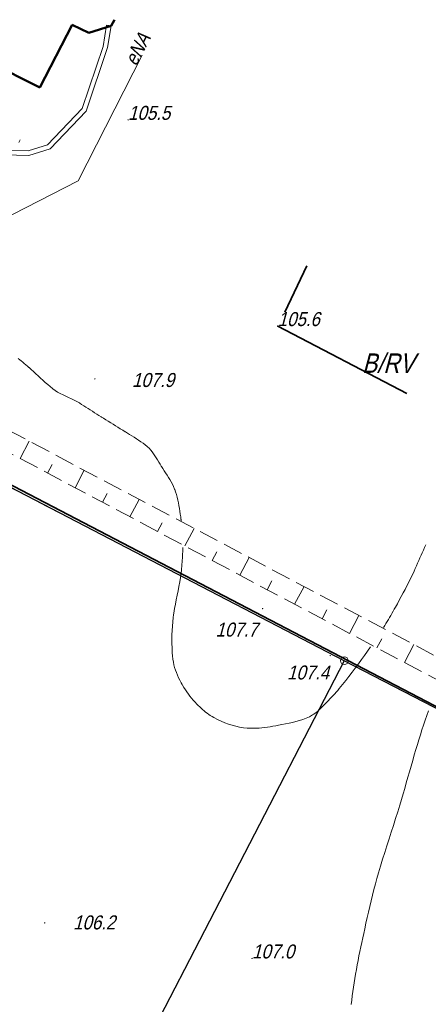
# Model space of a CAD drawing. Extents: x 6530721 to 6531385, y 5978377 to 5979143.
# Tile 143 of 146: x 6531157 to 6531183, y 5978747 to 5978811. Entities that reach past the tile are written whole.
import ezdxf

# ---------------------------------------------------------------- set-up
doc = ezdxf.new("R2010")
doc.units = 0
for name, pattern in [('AB_rokocin 2014-08-13 AC2004$0$823-500', [1.75, 1.25, -0.5]), ('AB_rokocin 2014-08-13 AC2004$0$l217_500', [2, 1.5, -0.5]), ('AB_rokocin 2014-08-13 AC2004$0$l219_500', [0])]:
    doc.linetypes.add(name, pattern=pattern)
for name, color, linetype, lineweight in [('AB-wymiarowa', 7, 'Continuous', 30), ('AB_rokocin 2014-08-13 AC2004$0$202-Punkt graniczny stabilizowany trwale', 7, 'Continuous', 18), ('AB_rokocin 2014-08-13 AC2004$0$209-Opis konturu klasyfikacyjnego', 7, 'Continuous', 18), ('AB_rokocin 2014-08-13 AC2004$0$217-Granica konturu klasyfikcyjnego', 7, 'Continuous', 18), ('AB_rokocin 2014-08-13 AC2004$0$219-Linia granicy', 7, 'Continuous', 18), ('AB_rokocin 2014-08-13 AC2004$0$312-Budynek', 7, 'Continuous', 18), ('AB_rokocin 2014-08-13 AC2004$0$354-Taras weranda', 7, 'Continuous', 18), ('AB_rokocin 2014-08-13 AC2004$0$811-Warstwica ciągła linia', 7, 'Continuous', 18), ('AB_rokocin 2014-08-13 AC2004$0$820-Skarpa nieumocniona', 7, 'Continuous', 18), ('AB_rokocin 2014-08-13 AC2004$0$823-Szczyt skarpy nieumocninej', 7, 'Continuous', 18), ('AB_rokocin 2014-08-13 AC2004$0$824-Podnóże skarpy nieumocninej', 7, 'Continuous', 18), ('AB_rokocin 2014-08-13 AC2004$0$ogrodzenie trwałe (linia)', 7, 'Continuous', 18), ('AB_rokocin 2014-08-13 AC2004$0$przewód elektroenergetyczny (linia)-SEPOD', 7, 'Continuous', 18), ('AB_rokocin 2014-08-13 AC2004$0$przewód elektroenergetyczny (linia)-SEPOD-Atr1', 7, 'Continuous', 18), ('AB_rokocin 2014-08-13 AC2004$0$punkt wysokościowy naturalny', 7, 'Continuous', 18), ('AB_rokocin 2014-08-13 AC2004$0$punkt wysokościowy naturalny-Atr2', 7, 'Continuous', 18)]:
    doc.layers.add(name, color=color, linetype=linetype, lineweight=lineweight)
doc.styles.add('AB_rokocin 2014-08-13 AC2004$0$Standard', font='txt')
doc.linetypes.add('AB_rokocin 2014-08-13 AC2004$0$902-500', pattern='A,3.75,0,[1,ksztalty.shx,S=0.5,R=0,X=0,Y=0],3.75', length=7.5)

# ---------------------------------------------------------------- blocks, each defined once
blk = doc.blocks.new('AB_rokocin 2014-08-13 AC2004$0$PW01')
at = {"linetype": 'Continuous', "lineweight": 13}
h = blk.add_hatch(color=0, dxfattribs=at)
edge = h.paths.add_edge_path()
edge.add_arc((0, 0), 0.045, 0, 360)
blk = doc.blocks.new('AB_rokocin 2014-08-13 AC2004$0$202')
at = {"color": 0, "linetype": 'Continuous', "lineweight": 0}
blk.add_circle((0, 0), 0.25, dxfattribs=at)
blk = doc.blocks.new('AB_rokocin 2014-08-13 AC2004')
at = {"layer": 'AB_rokocin 2014-08-13 AC2004$0$217-Granica konturu klasyfikcyjnego', "color": 3, "linetype": 'AB_rokocin 2014-08-13 AC2004$0$l217_500', "lineweight": 18, "flags": 128}
for points in [[(6531148.86, 5978784.37), (6531177.42, 5978769.56)], [(6531148.86, 5978784.37), (6531177.42, 5978769.56)], [(6531163.3, 5978742.26), (6531177.42, 5978769.56)], [(6531163.3, 5978742.26), (6531177.42, 5978769.56)], [(6531177.42, 5978769.56), (6531206.844, 5978754.339)], [(6531177.42, 5978769.56), (6531206.844, 5978754.339)]]:
    blk.add_lwpolyline(points, dxfattribs=at)
at = {"layer": 'AB_rokocin 2014-08-13 AC2004$0$219-Linia granicy', "color": 92, "linetype": 'AB_rokocin 2014-08-13 AC2004$0$l219_500', "lineweight": 30, "flags": 128}
for points in [[(6531177.42, 5978769.56), (6531148.86, 5978784.37)], [(6531177.42, 5978769.56), (6531148.86, 5978784.37)], [(6531177.42, 5978769.56), (6531163.3, 5978742.26)], [(6531177.42, 5978769.56), (6531163.3, 5978742.26)], [(6531206.844, 5978754.339), (6531177.42, 5978769.56)], [(6531206.844, 5978754.339), (6531177.42, 5978769.56)]]:
    blk.add_lwpolyline(points, dxfattribs=at)
at = {"layer": 'AB_rokocin 2014-08-13 AC2004$0$312-Budynek', "color": 250, "linetype": 'Continuous', "lineweight": 50, "flags": 128}
for points in [[(6531162.616, 5978810.805), (6531162.41, 5978810.4)], [(6531159.9, 5978810.48), (6531157.81, 5978806.44)], [(6531160.97, 5978809.97), (6531159.9, 5978810.48)], [(6531162.41, 5978810.4), (6531160.97, 5978809.97)], [(6531157.81, 5978806.44), (6531151.31, 5978809.71)]]:
    blk.add_lwpolyline(points, dxfattribs=at)
at = {"layer": 'AB_rokocin 2014-08-13 AC2004$0$354-Taras weranda', "color": 0, "lineweight": 18}
for p, q in [((6531162.114, 5978810.449), (6531161.888, 5978809.083)), ((6531162.114, 5978810.449), (6531162.262, 5978810.424)), ((6531162.41, 5978810.4), (6531162.18, 5978809.01)), ((6531162.41, 5978810.4), (6531162.262, 5978810.424)), ((6531150.95, 5978807.65), (6531151.31, 5978809.71)), ((6531151.253, 5978807.637), (6531151.606, 5978809.658)), ((6531151.31, 5978809.71), (6531151.458, 5978809.684)), ((6531151.606, 5978809.658), (6531151.458, 5978809.684)), ((6531161.888, 5978809.083), (6531160.547, 5978805.08)), ((6531162.18, 5978809.01), (6531160.81, 5978804.92)), ((6531151.12, 5978805.77), (6531150.95, 5978807.65)), ((6531151.413, 5978805.859), (6531151.253, 5978807.637)), ((6531152.06, 5978804.05), (6531151.12, 5978805.77)), ((6531152.297, 5978804.243), (6531151.413, 5978805.859)), ((6531160.547, 5978805.08), (6531158.317, 5978802.763)), ((6531160.81, 5978804.92), (6531158.48, 5978802.5)), ((6531153.61, 5978802.73), (6531152.06, 5978804.05)), ((6531153.759, 5978802.997), (6531152.297, 5978804.243)), ((6531155.53, 5978802.11), (6531153.61, 5978802.73)), ((6531155.581, 5978802.409), (6531153.759, 5978802.997)), ((6531158.317, 5978802.763), (6531157.077, 5978802.371)), ((6531158.48, 5978802.5), (6531157.12, 5978802.07)), ((6531157.12, 5978802.07), (6531155.53, 5978802.11)), ((6531157.077, 5978802.371), (6531155.581, 5978802.409))]:
    blk.add_line(p, q, dxfattribs=at)
at = {"layer": 'AB_rokocin 2014-08-13 AC2004$0$811-Warstwica ciągła linia', "color": 32, "linetype": 'Continuous', "lineweight": 13, "flags": 128}
for points in [[(6531166.92, 5978778.55), (6531166.918, 5978778.574), (6531166.915, 5978778.598), (6531166.912, 5978778.622), (6531166.909, 5978778.646), (6531166.906, 5978778.67), (6531166.903, 5978778.694), (6531166.9, 5978778.718), (6531166.897, 5978778.742), (6531166.893, 5978778.766), (6531166.89, 5978778.79), (6531166.887, 5978778.814), (6531166.861, 5978778.996), (6531166.834, 5978779.177), (6531166.806, 5978779.358), (6531166.776, 5978779.538), (6531166.742, 5978779.718), (6531166.704, 5978779.897), (6531166.661, 5978780.075), (6531166.611, 5978780.252), (6531166.555, 5978780.428), (6531166.5, 5978780.58), (6531166.491, 5978780.603), (6531166.424, 5978780.761), (6531166.351, 5978780.915), (6531166.271, 5978781.065), (6531166.187, 5978781.212), (6531166.1, 5978781.357), (6531166.009, 5978781.5), (6531165.916, 5978781.642), (6531165.823, 5978781.784), (6531165.729, 5978781.927), (6531165.65, 5978782.05), (6531165.637, 5978782.071), (6531165.555, 5978782.204), (6531165.475, 5978782.34), (6531165.395, 5978782.475), (6531165.315, 5978782.609), (6531165.232, 5978782.742), (6531165.145, 5978782.871), (6531165.054, 5978782.997), (6531164.955, 5978783.116), (6531164.848, 5978783.23), (6531164.75, 5978783.32), (6531164.731, 5978783.336), (6531164.597, 5978783.446), (6531164.46, 5978783.551), (6531164.32, 5978783.651), (6531164.179, 5978783.748), (6531164.036, 5978783.842), (6531163.892, 5978783.934), (6531163.747, 5978784.024), (6531163.601, 5978784.113), (6531163.455, 5978784.203), (6531163.33, 5978784.28), (6531163.309, 5978784.293), (6531163.154, 5978784.389), (6531162.999, 5978784.485), (6531162.844, 5978784.581), (6531162.689, 5978784.676), (6531162.534, 5978784.772), (6531162.379, 5978784.868), (6531162.224, 5978784.964), (6531162.069, 5978785.06), (6531161.914, 5978785.156), (6531161.78, 5978785.24), (6531161.76, 5978785.253), (6531161.62, 5978785.341), (6531161.481, 5978785.429), (6531161.342, 5978785.518), (6531161.203, 5978785.608), (6531161.064, 5978785.697), (6531160.925, 5978785.787), (6531160.787, 5978785.876), (6531160.648, 5978785.966), (6531160.509, 5978786.054), (6531160.39, 5978786.13), (6531160.37, 5978786.143), (6531160.2, 5978786.242), (6531160.026, 5978786.332), (6531159.849, 5978786.417), (6531159.67, 5978786.499), (6531159.49, 5978786.581), (6531159.312, 5978786.664), (6531159.136, 5978786.751), (6531158.965, 5978786.846), (6531158.799, 5978786.95), (6531158.66, 5978787.05), (6531158.641, 5978787.065), (6531158.481, 5978787.194), (6531158.324, 5978787.327), (6531158.17, 5978787.463), (6531158.018, 5978787.602), (6531157.868, 5978787.742), (6531157.718, 5978787.883), (6531157.569, 5978788.024), (6531157.418, 5978788.163), (6531157.266, 5978788.301), (6531157.13, 5978788.42), (6531157.112, 5978788.436), (6531157.014, 5978788.518), (6531156.916, 5978788.6), (6531156.818, 5978788.681), (6531156.719, 5978788.763), (6531156.621, 5978788.844), (6531156.522, 5978788.925), (6531156.424, 5978789.006)], [(6531156.473, 5978802.912), (6531156.56, 5978803.07)], [(6531179.11, 5978770.45), (6531178.918, 5978770.173), (6531178.724, 5978769.899), (6531178.527, 5978769.626), (6531178.329, 5978769.355), (6531178.128, 5978769.085), (6531177.925, 5978768.817), (6531177.719, 5978768.551), (6531177.512, 5978768.286), (6531177.302, 5978768.022), (6531177.09, 5978767.76), (6531176.995, 5978767.646), (6531176.898, 5978767.534), (6531176.8, 5978767.425), (6531176.699, 5978767.316), (6531176.598, 5978767.209), (6531176.495, 5978767.103), (6531176.392, 5978766.997), (6531176.288, 5978766.892), (6531176.184, 5978766.786), (6531176.08, 5978766.68), (6531176.015, 5978766.613), (6531175.95, 5978766.547), (6531175.885, 5978766.482), (6531175.819, 5978766.418), (6531175.752, 5978766.355), (6531175.683, 5978766.294), (6531175.611, 5978766.234), (6531175.538, 5978766.177), (6531175.461, 5978766.122), (6531175.38, 5978766.07), (6531175.173, 5978765.954), (6531174.962, 5978765.855), (6531174.748, 5978765.772), (6531174.529, 5978765.701), (6531174.309, 5978765.641), (6531174.085, 5978765.588), (6531173.86, 5978765.542), (6531173.634, 5978765.498), (6531173.407, 5978765.455), (6531173.18, 5978765.41), (6531173.004, 5978765.375), (6531172.827, 5978765.342), (6531172.65, 5978765.312), (6531172.472, 5978765.284), (6531172.295, 5978765.26), (6531172.117, 5978765.241), (6531171.94, 5978765.225), (6531171.763, 5978765.215), (6531171.586, 5978765.209), (6531171.41, 5978765.21), (6531171.165, 5978765.222), (6531170.921, 5978765.248), (6531170.679, 5978765.287), (6531170.438, 5978765.338), (6531170.198, 5978765.403), (6531169.96, 5978765.479), (6531169.723, 5978765.568), (6531169.487, 5978765.667), (6531169.253, 5978765.778), (6531169.02, 5978765.9), (6531168.904, 5978765.966), (6531168.794, 5978766.034), (6531168.688, 5978766.105), (6531168.585, 5978766.178), (6531168.486, 5978766.254), (6531168.39, 5978766.333), (6531168.296, 5978766.415), (6531168.203, 5978766.5), (6531168.111, 5978766.588), (6531168.02, 5978766.68), (6531167.93, 5978766.773), (6531167.812, 5978766.898), (6531167.699, 5978767.024), (6531167.59, 5978767.152), (6531167.484, 5978767.281), (6531167.381, 5978767.413), (6531167.282, 5978767.549), (6531167.186, 5978767.688), (6531167.093, 5978767.832), (6531167.002, 5978767.981), (6531166.98, 5978768.02), (6531166.915, 5978768.135), (6531166.829, 5978768.297), (6531166.748, 5978768.461), (6531166.674, 5978768.625), (6531166.606, 5978768.791), (6531166.546, 5978768.959), (6531166.493, 5978769.129), (6531166.449, 5978769.3), (6531166.413, 5978769.473), (6531166.386, 5978769.649), (6531166.38, 5978769.7), (6531166.367, 5978769.826), (6531166.344, 5978770.106), (6531166.328, 5978770.386), (6531166.319, 5978770.667), (6531166.317, 5978770.949), (6531166.322, 5978771.23), (6531166.334, 5978771.511), (6531166.353, 5978771.791), (6531166.378, 5978772.07), (6531166.41, 5978772.348), (6531166.43, 5978772.5), (6531166.448, 5978772.625), (6531166.495, 5978772.912), (6531166.547, 5978773.199), (6531166.603, 5978773.485), (6531166.661, 5978773.771), (6531166.719, 5978774.057), (6531166.775, 5978774.343), (6531166.827, 5978774.63), (6531166.873, 5978774.918), (6531166.912, 5978775.206), (6531166.93, 5978775.37), (6531166.942, 5978775.496), (6531166.955, 5978775.629), (6531166.966, 5978775.762), (6531166.977, 5978775.895), (6531166.987, 5978776.028), (6531166.996, 5978776.161), (6531167.004, 5978776.294), (6531167.011, 5978776.427), (6531167.016, 5978776.56), (6531167.02, 5978776.694), (6531167.02, 5978776.7), (6531167.02, 5978776.827), (6531167.02, 5978776.84)], [(6531182.66, 5978777.02), (6531182.584, 5978776.85), (6531182.509, 5978776.681), (6531182.434, 5978776.51), (6531182.359, 5978776.34), (6531182.285, 5978776.17), (6531182.211, 5978776), (6531182.136, 5978775.83), (6531182.061, 5978775.66), (6531181.986, 5978775.49), (6531181.91, 5978775.32), (6531181.801, 5978775.083), (6531181.688, 5978774.847), (6531181.572, 5978774.613), (6531181.454, 5978774.381), (6531181.333, 5978774.149), (6531181.21, 5978773.918), (6531181.086, 5978773.688), (6531180.961, 5978773.459), (6531180.836, 5978773.229), (6531180.71, 5978773), (6531180.637, 5978772.868), (6531180.563, 5978772.736), (6531180.488, 5978772.605), (6531180.412, 5978772.474), (6531180.335, 5978772.344), (6531180.258, 5978772.215), (6531180.18, 5978772.085), (6531180.1, 5978771.957), (6531180.021, 5978771.828), (6531179.94, 5978771.7)], [(6531182.845, 5978766.341), (6531182.731, 5978766.034), (6531182.622, 5978765.725), (6531182.516, 5978765.414), (6531182.414, 5978765.103), (6531182.315, 5978764.791), (6531182.218, 5978764.478), (6531182.124, 5978764.164), (6531182.03, 5978763.85), (6531181.925, 5978763.492), (6531181.82, 5978763.134), (6531181.717, 5978762.776), (6531181.614, 5978762.418), (6531181.512, 5978762.059), (6531181.409, 5978761.701), (6531181.306, 5978761.343), (6531181.202, 5978760.985), (6531181.096, 5978760.627), (6531180.99, 5978760.27), (6531180.857, 5978759.833), (6531180.72, 5978759.397), (6531180.581, 5978758.962), (6531180.441, 5978758.527), (6531180.301, 5978758.092), (6531180.16, 5978757.657), (6531180.021, 5978757.221), (6531179.884, 5978756.785), (6531179.75, 5978756.348), (6531179.62, 5978755.91), (6531179.518, 5978755.552), (6531179.42, 5978755.194), (6531179.326, 5978754.834), (6531179.235, 5978754.474), (6531179.147, 5978754.112), (6531179.061, 5978753.751), (6531178.977, 5978753.389), (6531178.894, 5978753.026), (6531178.812, 5978752.663), (6531178.73, 5978752.3), (6531178.666, 5978752.011), (6531178.603, 5978751.722), (6531178.541, 5978751.433), (6531178.481, 5978751.144), (6531178.422, 5978750.854), (6531178.365, 5978750.564), (6531178.309, 5978750.274), (6531178.255, 5978749.983), (6531178.202, 5978749.692), (6531178.15, 5978749.4), (6531178.102, 5978749.121), (6531178.057, 5978748.842), (6531178.013, 5978748.563), (6531177.973, 5978748.284), (6531177.935, 5978748.004), (6531177.901, 5978747.724), (6531177.869, 5978747.444)]]:
    blk.add_lwpolyline(points, dxfattribs=at)
at = {"layer": 'AB_rokocin 2014-08-13 AC2004$0$820-Skarpa nieumocniona', "color": 252, "linetype": 'Continuous', "lineweight": 18}
for p, q in [((6531156.55, 5978782.57), (6531157.14, 5978783.68)), ((6531158.32, 5978781.63), (6531158.62, 5978782.19)), ((6531160.09, 5978780.69), (6531160.68, 5978781.81)), ((6531161.85, 5978779.75), (6531162.15, 5978780.32)), ((6531163.62, 5978778.82), (6531164.22, 5978779.94)), ((6531165.39, 5978777.88), (6531165.69, 5978778.44)), ((6531167.15, 5978776.94), (6531167.75, 5978778.07)), ((6531168.92, 5978776.01), (6531169.22, 5978776.57)), ((6531170.69, 5978775.07), (6531171.29, 5978776.2)), ((6531172.45, 5978774.13), (6531172.76, 5978774.7)), ((6531174.22, 5978773.19), (6531174.83, 5978774.33)), ((6531175.99, 5978772.26), (6531176.29, 5978772.83)), ((6531177.75, 5978771.32), (6531178.36, 5978772.47)), ((6531179.52, 5978770.38), (6531179.83, 5978770.96)), ((6531181.29, 5978769.45), (6531181.9, 5978770.6))]:
    blk.add_line(p, q, dxfattribs=at)
at = {"layer": 'AB_rokocin 2014-08-13 AC2004$0$823-Szczyt skarpy nieumocninej', "color": 252, "linetype": 'AB_rokocin 2014-08-13 AC2004$0$823-500', "lineweight": 18, "flags": 128}
blk.add_lwpolyline([(6531196.59, 5978762.05), (6531185.86, 5978767.02), (6531149.1, 5978786.52), (6531147.14, 5978786.54), (6531143, 5978788.37), (6531131.9, 5978795.18)], dxfattribs=at)
at = {"layer": 'AB_rokocin 2014-08-13 AC2004$0$824-Podnóże skarpy nieumocninej', "color": 252, "linetype": 'AB_rokocin 2014-08-13 AC2004$0$823-500', "lineweight": 18, "flags": 128}
blk.add_lwpolyline([(6531131.9, 5978795.18), (6531143.55, 5978789.62), (6531148.86, 5978788.06), (6531186.49, 5978768.17), (6531196.59, 5978762.05)], dxfattribs=at)
at = {"layer": 'AB_rokocin 2014-08-13 AC2004$0$ogrodzenie trwałe (linia)', "color": 252, "linetype": 'AB_rokocin 2014-08-13 AC2004$0$902-500', "lineweight": 35, "flags": 128}
for points in [[(6531175.015, 5978794.976), (6531173.58, 5978791.99)], [(6531173.13, 5978791.09), (6531181.449, 5978786.761)], [(6531147.08, 5978785.49), (6531206.26, 5978754.66)]]:
    blk.add_lwpolyline(points, dxfattribs=at)
at = {"layer": 'AB_rokocin 2014-08-13 AC2004$0$przewód elektroenergetyczny (linia)-SEPOD', "color": 1, "linetype": 'Continuous', "lineweight": 18, "flags": 128}
blk.add_lwpolyline([(6531139.17, 5978789.63), (6531160.28, 5978800.43), (6531164.407, 5978808.519)], dxfattribs=at)
at = {"layer": 'AB_rokocin 2014-08-13 AC2004$0$202-Punkt graniczny stabilizowany trwale', "color": 7, "linetype": 'Continuous', "lineweight": 18}
blk.add_blockref('AB_rokocin 2014-08-13 AC2004$0$202', (6531177.42, 5978769.56), dxfattribs=at)
at = {"layer": 'AB_rokocin 2014-08-13 AC2004$0$punkt wysokościowy naturalny', "color": 7, "linetype": 'Continuous', "lineweight": 13}
for p in [(6531163.5, 5978804.36), (6531173.13, 5978791.09), (6531161.36, 5978787.69), (6531172.16, 5978772.91), (6531176.51, 5978769.89), (6531158.13, 5978752.69), (6531171.48, 5978750.4)]:
    blk.add_blockref('AB_rokocin 2014-08-13 AC2004$0$PW01', p, dxfattribs=at)
at = {"layer": 'AB_rokocin 2014-08-13 AC2004$0$209-Opis konturu klasyfikacyjnego', "color": 3, "linetype": 'Continuous', "lineweight": 20, "style": 'AB_rokocin 2014-08-13 AC2004$0$Standard', "oblique": 15, "width": 0.86}
blk.add_text('B/RV', height=1.25, dxfattribs=at).set_placement((6531178.57, 5978788.08))
at = {"layer": 'AB_rokocin 2014-08-13 AC2004$0$przewód elektroenergetyczny (linia)-SEPOD-Atr1', "color": 1, "linetype": 'ByBlock', "lineweight": 20, "style": 'AB_rokocin 2014-08-13 AC2004$0$Standard', "oblique": 15, "width": 0.9}
blk.add_text('eNA', height=0.9, rotation=62.97, dxfattribs=at).set_placement((6531164.02, 5978807.76))
at = {"layer": 'AB_rokocin 2014-08-13 AC2004$0$punkt wysokościowy naturalny-Atr2', "color": 252, "linetype": 'ByBlock', "lineweight": 20, "style": 'AB_rokocin 2014-08-13 AC2004$0$Standard', "oblique": 15, "width": 0.9}
for s, p in [('105.5', (6531163.5, 5978804.36)), ('105.6', (6531173.13, 5978791.09)), ('107.9', (6531163.75, 5978787.17)), ('107.7', (6531169.13, 5978771.11)), ('107.4', (6531173.73, 5978768.35)), ('106.2', (6531159.96, 5978752.27)), ('107.0', (6531171.48, 5978750.4))]:
    blk.add_text(s, height=0.9, dxfattribs=at).set_placement(p)

msp = doc.modelspace()

# ---------------------------------------------------------------- block references
at = {"layer": 'AB-wymiarowa'}
msp.add_blockref('AB_rokocin 2014-08-13 AC2004', (0, 0), dxfattribs=at)

doc.saveas('drawing.dxf')
